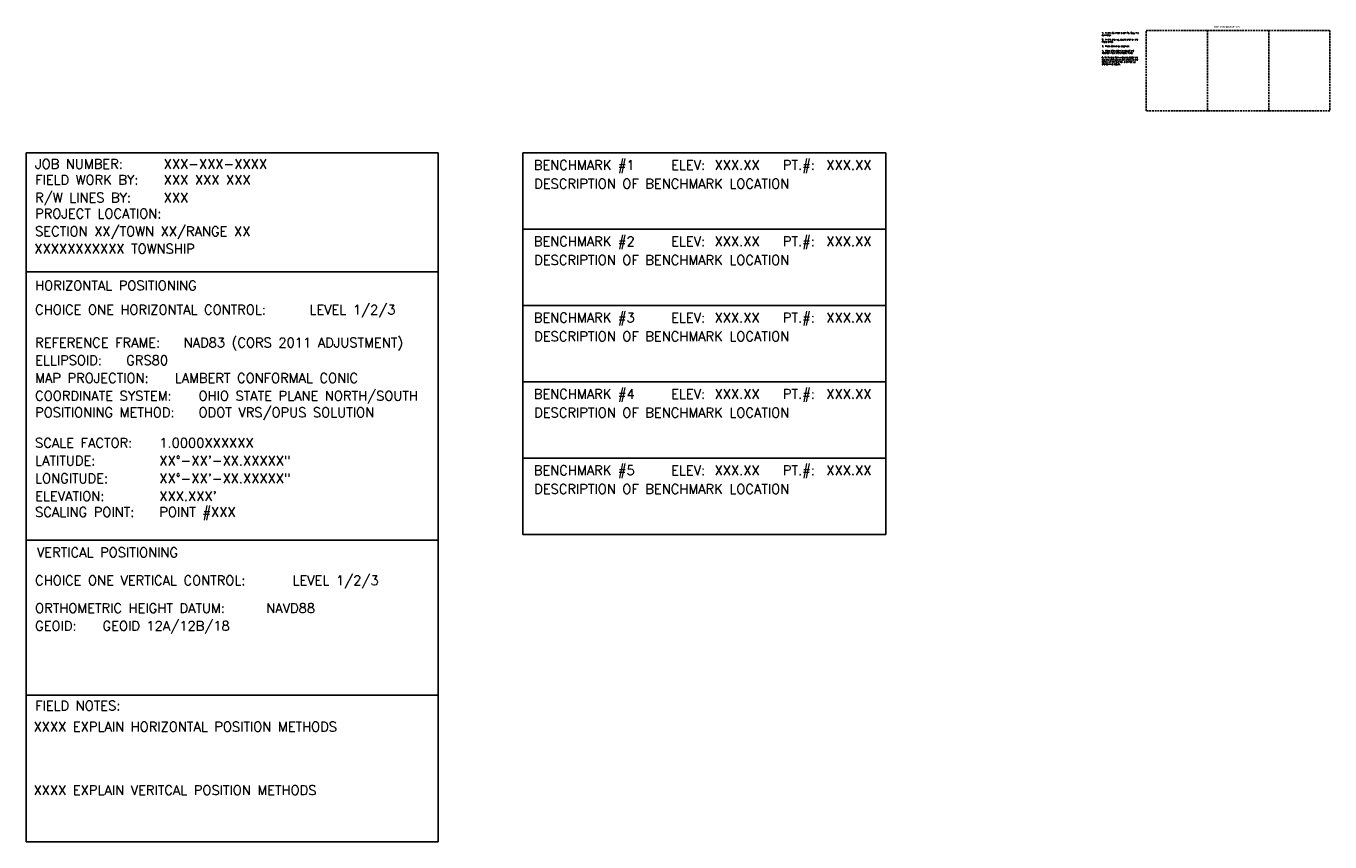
# Model space of a CAD drawing. Header units: feet. Extents: x 1489667 to 1490403, y 656147 to 656660.
import ezdxf

# ---------------------------------------------------------------- set-up
doc = ezdxf.new("R2010")
doc.units = ezdxf.units.FT
doc.header["$MEASUREMENT"] = 0
doc.linetypes.add('B', pattern=[0.3, 0.25, -0.05])
doc.layers.add('E-DIPS', color=26, linetype='B')
doc.layers.add('SURVEY NOTES', color=10, linetype='Continuous', plot=False)
doc.styles.add('FINE_GRID_LINES', font='simplex')
doc.styles.add('ONE', font='times.ttf')
doc.styles.get("Standard").update_dxf_attribs({"font": 'simplex.shx'})

msp = doc.modelspace()

# ---------------------------------------------------------------- linework, layer by layer
at = {"layer": 'E-DIPS'}
for p, q in [((1490378.52, 656451.92), (1490386.52, 656451.92)), ((1490378.52, 656441.42), (1490378.52, 656451.92)), ((1490386.52, 656451.92), (1490386.52, 656441.42)), ((1490386.52, 656451.92), (1490394.52, 656451.92)), ((1490394.52, 656451.92), (1490394.52, 656441.42)), ((1490394.52, 656451.92), (1490402.52, 656451.92)), ((1490402.52, 656451.92), (1490402.52, 656441.42)), ((1490386.52, 656441.42), (1490378.52, 656441.42)), ((1490394.52, 656441.42), (1490386.52, 656441.42)), ((1490402.52, 656441.42), (1490394.52, 656441.42))]:
    msp.add_line(p, q, dxfattribs=at)
at = {"layer": 'SURVEY NOTES', "color": 9}
for p, q in [((1490232.16, 656435.93), (1490285.99, 656435.93)), ((1490232.16, 656435.93), (1490232.16, 656345.85)), ((1490285.99, 656435.93), (1490285.99, 656345.85)), ((1490297.08, 656435.93), (1490297.08, 656386.06)), ((1490297.08, 656435.93), (1490344.48, 656435.93)), ((1490344.48, 656435.93), (1490344.48, 656386.06)), ((1490297.08, 656425.95), (1490344.48, 656425.95)), ((1490232.16, 656420.39), (1490285.99, 656420.39)), ((1490297.08, 656415.98), (1490344.48, 656415.98)), ((1490297.08, 656406.01), (1490344.48, 656406.01)), ((1490297.08, 656396.03), (1490344.48, 656396.03)), ((1490297.08, 656386.06), (1490344.48, 656386.06)), ((1490232.16, 656385.3), (1490285.99, 656385.3)), ((1490232.16, 656365.04), (1490285.99, 656365.04)), ((1490232.16, 656345.85), (1490285.99, 656345.85))]:
    msp.add_line(p, q, dxfattribs=at)

# ---------------------------------------------------------------- texts
at = {"layer": 'E-DIPS', "insert": (1490387.39, 656452.49), "char_height": 0.25, "width": 4.4713, "attachment_point": 1, "style": 'ONE'}
msp.add_mtext('DIP INFORMATION', dxfattribs=at)
at = {"layer": 'E-DIPS', "color": 251, "insert": (1490372.72, 656451.69), "char_height": 0.175, "width": 5.2541, "attachment_point": 1}
msp.add_mtext('1.  In the dip sheet excel file, Copy the summary. \\P\\P2.  In this drawing, double click on the mtext entity.\\P\\P3.  Press Ctrl+A to select all.  \\P\\P4.  Right click again on top of the selected mtext and choose Paste.\\P\\P5. To fix text from wrapping select the text box and grip on the arrows at the bottom of the text box and slide up and down to adjust. ', dxfattribs=at)
at = {"layer": 'SURVEY NOTES', "color": 9, "style": 'FINE_GRID_LINES'}
for s, p in [('JOB NUMBER:', (1490233.34, 656433.85)), ('BENCHMARK #1', (1490298.5, 656433.7)), ('ELEV:', (1490316.44, 656433.7)), ('PT.#:', (1490331.04, 656433.7)), ('FIELD WORK BY: ', (1490233.34, 656431.77)), ('R/W LINES BY: ', (1490233.34, 656429.45)), ('PROJECT LOCATION: ', (1490233.34, 656427.36)), ('BENCHMARK #2', (1490298.5, 656423.73)), ('ELEV:', (1490316.44, 656423.73)), ('PT.#:', (1490331.04, 656423.73)), ('HORIZONTAL POSITIONING', (1490233.34, 656417.96)), ('CHOICE ONE HORIZONTAL CONTROL:', (1490233.34, 656414.8)), ('BENCHMARK #3', (1490298.5, 656413.76)), ('ELEV:', (1490316.44, 656413.76)), ('PT.#:', (1490331.04, 656413.76)), ('REFERENCE FRAME:', (1490233.34, 656410.5)), ('ELLIPSOID:', (1490233.34, 656408.18)), ('MAP PROJECTION:', (1490233.34, 656405.86)), ('COORDINATE SYSTEM:', (1490233.34, 656403.54)), ('BENCHMARK #4', (1490298.5, 656403.78)), ('ELEV:', (1490316.44, 656403.78)), ('PT.#:', (1490331.04, 656403.78)), ('POSITIONING METHOD:', (1490233.34, 656401.38)), ('SCALE FACTOR:', (1490233.34, 656397.39)), ('LATITUDE:', (1490233.34, 656395.07)), ('BENCHMARK #5', (1490298.5, 656393.81)), ('ELEV:', (1490316.44, 656393.81)), ('PT.#:', (1490331.04, 656393.81)), ('LONGITUDE:', (1490233.34, 656392.75)), ('ELEVATION:', (1490233.34, 656390.43)), ('SCALING POINT:', (1490233.34, 656388.35)), ('VERTICAL POSITIONING', (1490233.58, 656383.07)), ('CHOICE ONE VERTICAL CONTROL:', (1490233.34, 656379.41)), ('ORTHOMETRIC HEIGHT DATUM:', (1490233.34, 656375.79)), ('GEOID:', (1490233.34, 656373.47))]:
    msp.add_text(s, height=1.25, dxfattribs=at).set_placement(p)
at = {"layer": 'SURVEY NOTES', "color": 2, "style": 'FINE_GRID_LINES'}
for s, p in [('XXX-XXX-XXXX', (1490250.14, 656433.85)), ('XXX.XX', (1490322.11, 656433.7)), ('XXX.XX', (1490336.72, 656433.7)), ('XXX XXX XXX', (1490250.14, 656431.77)), ('XXX.XX', (1490322.11, 656423.73)), ('XXX.XX', (1490336.72, 656423.73)), ('LEVEL 1/2/3', (1490269.18, 656414.8)), ('XXX.XX', (1490322.11, 656413.76)), ('XXX.XX', (1490336.72, 656413.76)), ('OHIO STATE PLANE NORTH/SOUTH', (1490254.7, 656403.54)), ('XXX.XX', (1490322.11, 656403.78)), ('XXX.XX', (1490336.72, 656403.78)), ('ODOT VRS/OPUS SOLUTION', (1490254.7, 656401.38)), ('1.0000XXXXXX', (1490249.57, 656397.39)), ('XX°-XX\'-XX.XXXXX"', (1490249.57, 656395.07)), ('XXX.XX', (1490322.11, 656393.81)), ('XXX.XX', (1490336.72, 656393.81)), ('XX°-XX\'-XX.XXXXX"', (1490249.57, 656392.75)), ("XXX.XXX'", (1490249.57, 656390.43)), ('POINT #XXX', (1490249.57, 656388.35)), ('LEVEL 1/2/3', (1490266.97, 656379.41)), ('NAVD88', (1490263.54, 656375.79)), ('GEOID 12A/12B/18', (1490242.16, 656373.47))]:
    msp.add_text(s, height=1.25, dxfattribs=at).set_placement(p)
at = {"layer": 'SURVEY NOTES', "color": 4, "style": 'FINE_GRID_LINES'}
for s, p in [('XXX', (1490250.14, 656429.45)), ('SECTION XX/TOWN XX/RANGE XX', (1490233.34, 656425.04)), ('XXXXXXXXXXX TOWNSHIP', (1490233.24, 656422.76))]:
    msp.add_text(s, height=1.25, dxfattribs=at).set_placement(p)
at = {"layer": 'SURVEY NOTES', "color": 1, "style": 'FINE_GRID_LINES'}
for s, p in [('NAD83 (CORS 2011 ADJUSTMENT)', (1490252.75, 656410.5)), ('GRS80', (1490245.25, 656408.18)), ('LAMBERT CONFORMAL CONIC', (1490251.58, 656405.86))]:
    msp.add_text(s, height=1.25, dxfattribs=at).set_placement(p)
at = {"layer": 'SURVEY NOTES', "color": 2, "char_height": 1.25, "attachment_point": 1, "style": 'FINE_GRID_LINES'}
for s, insert, width in [('DESCRIPTION OF BENCHMARK LOCATION ', (1490298.55, 656432.51), 44.7127), ('DESCRIPTION OF BENCHMARK LOCATION ', (1490298.55, 656422.54), 44.7127), ('DESCRIPTION OF BENCHMARK LOCATION ', (1490298.55, 656412.56), 44.7127), ('DESCRIPTION OF BENCHMARK LOCATION ', (1490298.55, 656402.59), 44.7127), ('DESCRIPTION OF BENCHMARK LOCATION ', (1490298.55, 656392.61), 44.7127), ('XXXX EXPLAIN HORIZONTAL POSITION METHODS  ', (1490233.13, 656361.54), 52.4979), ('XXXX EXPLAIN VERITCAL POSITION METHODS  ', (1490233.13, 656353.25), 52.4979)]:
    msp.add_mtext(s, dxfattribs=dict(at, insert=insert, width=width))
at = {"layer": 'SURVEY NOTES', "color": 9, "insert": (1490233.34, 656364.29), "char_height": 1.25, "width": 44.7127, "attachment_point": 1, "style": 'FINE_GRID_LINES'}
msp.add_mtext('FIELD NOTES:', dxfattribs=at)

doc.saveas('drawing.dxf')
